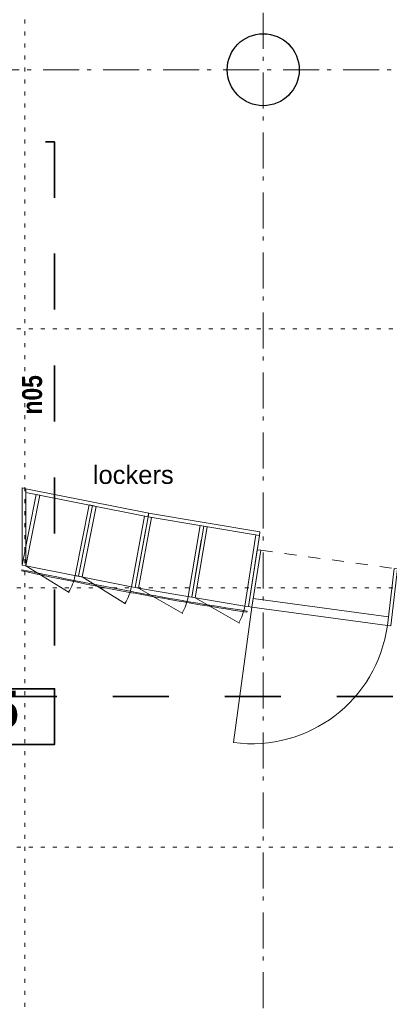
# Model space of a CAD drawing. Header units: millimetres. Extents: x 18442 to 242186, y -49554 to 63508.
# Tile 93 of 175: x 219150 to 221716, y -32851 to -26011. Entities that reach past the tile are written whole.
import ezdxf
from ezdxf.enums import TextEntityAlignment as Align

# ---------------------------------------------------------------- set-up
doc = ezdxf.new("R2010")
doc.units = ezdxf.units.MM
doc.header["$LTSCALE"] = 400
doc.header["$PDMODE"] = 1
doc.header["$PDSIZE"] = 15
for name, pattern in [('STYLE_01', [0.416641, 0.208282, -0.208359]), ('STYLE_05', [0.208282, 0.069427, -0.138855]), ('STYLE_06', [1.041641, 0.625, -0.208282, 0.069427, -0.138931]), ('STYLE_22', [1.944444, 0.972222, -0.972222])]:
    doc.linetypes.add(name, pattern=pattern)
for name, color, linetype, lineweight in [('1800_GRID', 9, 'STYLE_01', 9), ('Buitenkozijnen', 140, 'Continuous', 15), ('Fragmentaanduiding', 1, 'STYLE_22', 35), ('Kozijnmerken', 43, 'Continuous', 9), ('mat-beton (ihwg)', 5, 'Continuous', 25), ('mat-scheidingswand-horizontaal', 5, 'Continuous', 25), ('None', 7, 'Continuous', 9), ('Wijzigingspijlen', 43, 'Continuous', 9)]:
    doc.layers.add(name, color=color, linetype=linetype, lineweight=lineweight)
doc.layers.get('Kozijnmerken').off()
doc.styles.add('Arial', font='arial.ttf', dxfattribs={"height": 176.388889})
doc.styles.add('Arial (bold)', font='arialbd.ttf', dxfattribs={"height": 132.291667})
doc.styles.add('Arial Narrow (bold)', font='ARIALNB.TTF', dxfattribs={"height": 172.861111})
doc.styles.get("Standard").update_dxf_attribs({"font": 'arial.ttf'})

# ---------------------------------------------------------------- blocks, each defined once
blk = doc.blocks.new('Kolom O 500')
at = {"layer": 'mat-beton (ihwg)', "lineweight": 25}
blk.add_circle((0, 0), 250, dxfattribs=at)
blk = doc.blocks.new('Kozijnmerk 50')
at = {"layer": 'None', "color": 43, "style": 'Arial Narrow (bold)'}
blk.add_attdef('merk', text='', height=138.3, dxfattribs=at).set_placement((0, 0), align=Align.MIDDLE_CENTER)
blk = doc.blocks.new('Fragment')
at = {"layer": 'Fragmentaanduiding', "linetype": 'Continuous', "lineweight": 35}
blk.add_lwpolyline([(-774.2, 197), (838.3, 197), (838.3, -189.7), (-774.2, -189.7)], close=True, dxfattribs=at)
at = {"layer": 'Fragmentaanduiding', "insert": (-706.6, 182.3), "char_height": 254, "attachment_point": 1, "style": 'Arial Narrow (bold)'}
blk.add_mtext('zie UV-', dxfattribs=at)
at = {"layer": 'Fragmentaanduiding', "style": 'Arial Narrow (bold)'}
blk.add_attdef('Fragment', text='', height=254, dxfattribs=at).set_placement((183.3, 182.3), align=Align.TOP_LEFT)
at = {"layer": 'None', "color": 0, "flags": 1}
blk.add_attdef('Detail', (-774.2, -646.9), '', height=254, dxfattribs=at)
blk = doc.blocks.new('Wijzigingspijl')
at = {"layer": 'None', "linetype": 'Continuous', "lineweight": 5}
blk.add_point((0, 0), dxfattribs=at)
at = {"layer": 'Wijzigingspijlen', "color": 1, "linetype": 'Continuous', "lineweight": 35}
blk.add_lwpolyline([(-82.5, -1485), (-247.5, -1485), (0, -1732.5), (247.5, -1485), (82.5, -1485), (82.5, -866.25), (-82.5, -866.25)], close=True, dxfattribs=at)
at = {"layer": 'Wijzigingspijlen', "color": 8, "insert": (0, -1271.25), "char_height": 105.833, "attachment_point": 5, "rotation": 90, "style": 'Arial (bold)'}
blk.add_mtext('GEWIJZIGD', dxfattribs=at)
blk = doc.blocks.new('*U2184')
at = {"layer": 'None', "color": 9, "linetype": 'Continuous', "lineweight": 5}
for p, q in [((40628.2, -23313.4), (40555.8, -23706.8)), ((39768.9, -23591), (39770.6, -23583.2)), ((40543.7, -23745.3), (40545.1, -23737.4)), ((41240.9, -24783.6), (41368.2, -23843.7))]:
    blk.add_line(p, q, dxfattribs=at)
at = {"layer": 'None', "lineweight": 9}
blk.add_line((40949.7, -23773.4), (41016.3, -23379), dxfattribs=at)
at = {"layer": 'None', "color": 8, "linetype": 'STYLE_01', "lineweight": 5}
blk.add_line((41429.1, -23448.4), (42354.6, -23573.8), dxfattribs=at)
at = {"layer": 'None', "color": 8, "lineweight": 5}
for p, q in [((39797.4, -23555.9), (40098.7, -23741.7)), ((39797.4, -23555.9), (40531.3, -23701.9)), ((40188.6, -23633.8), (40490, -23819.5)), ((40580.5, -23711), (40887.1, -23888)), ((40580.5, -23711), (41318.8, -23835.8)), ((40974.3, -23777.6), (41280.9, -23954.6))]:
    blk.add_line(p, q, dxfattribs=at)
at = {"layer": 'None', "color": 8, "linetype": 'Continuous', "lineweight": 5}
for p, q in [((40553.5, -23747.1), (40555, -23739.2)), ((41332.5, -23878.7), (41333.7, -23870.8))]:
    blk.add_line(p, q, dxfattribs=at)
at = {"layer": 'None', "color": 43, "linetype": 'Continuous', "lineweight": 9}
for points in [[(39772.4, -23015.6), (39797.4, -23020.6), (39797.4, -23555.9), (39772.4, -23550.9)], [(41404.4, -23444.6), (41429.1, -23448.4), (41368.2, -23843.7), (41343.5, -23839.9)], [(42354.6, -23573.8), (42379.4, -23576.7), (42332.9, -23974), (42308.1, -23971)], [(41377.3, -23784.4), (41368.2, -23843.7), (42308.1, -23971), (42315.1, -23911.4)]]:
    blk.add_lwpolyline(points, close=True, dxfattribs=at)
at = {"layer": 'None', "color": 43, "lineweight": 9}
blk.add_lwpolyline([(39796.8, -23020.5), (40651.2, -23190.5), (40646.3, -23215), (39796.8, -23046)], dxfattribs=at)
for points in [[(39870.5, -23060.6), (39895, -23065.5), (39797.4, -23555.9), (39772.9, -23551)], [(40237.2, -23133.5), (40261.7, -23138.4), (40164.1, -23628.9), (40139.6, -23624)], [(40286.3, -23143.3), (40261.7, -23138.4), (40164.1, -23628.9), (40188.6, -23633.8)], [(40646.3, -23215), (40621.7, -23210.4), (40531.3, -23702.3), (40555.8, -23706.8)], [(40646.3, -23215), (40670.9, -23219.5), (40580.4, -23711.3), (40555.8, -23706.8)], [(40646.3, -23215), (40650.5, -23190.3), (41423.5, -23320.6), (41419.7, -23345.4)], [(41008.3, -23276.1), (41033, -23280.3), (40949.7, -23773.4), (40925, -23769.2)], [(41057.6, -23284.5), (41033, -23280.3), (40949.6, -23773.4), (40974.3, -23777.6)], [(41419.7, -23345.4), (41395, -23341.5), (41318.8, -23835.8), (41343.5, -23839.6)]]:
    blk.add_lwpolyline(points, close=True, dxfattribs=at)
at = {"layer": 'None', "color": 9, "linetype": 'Continuous', "lineweight": 5}
for centre, radius, start, end in [((45524.1, 3300), 27500, 257.91997, 259.56592), ((45524.1, 3300), 27492, 257.91997, 259.56592), ((41368.2, -23843.7), 948.5, 262.28487, 352.28487)]:
    blk.add_arc(centre, radius, start, end, dxfattribs=at)
at = {"layer": 'None', "color": 8, "lineweight": 5}
for centre, start, end in [((39797.4, -23555.9), 328.34709, 348.74989), ((40188.6, -23633.8), 328.34709, 348.74989), ((40580.5, -23711), 330, 350.40279), ((40974.3, -23777.6), 330, 350.40279)]:
    blk.add_arc(centre, 349.4, start, end, dxfattribs=at)
at = {"layer": 'None', "color": 8, "linetype": 'Continuous', "lineweight": 5}
for radius in [27500, 27492]:
    blk.add_arc((45524.1, 3300), radius, 259.58676, 261.23271, dxfattribs=at)
at = {"layer": 'None', "color": 9, "linetype": 'Continuous', "lineweight": 5}
for p in [(39764, -23590), (40548.6, -23746.2)]:
    blk.add_point(p, dxfattribs=at)
at = {"layer": 'Buitenkozijnen', "color": 7}
blk.add_blockref('Kolom O 500', (41446.1, -20110), dxfattribs=at)
at = {"layer": 'None', "insert": (40262.7, -22860.3), "char_height": 127, "attachment_point": 1, "style": 'Arial'}
blk.add_mtext('lockers', dxfattribs=at)
blk = doc.blocks.new('*U2426')
at = {"layer": '1800_GRID', "color": 43, "linetype": 'STYLE_05', "lineweight": 9}
for p, q in [((59591.1, -21910), (29270.1, -21910)), ((59591.1, -23710), (29270.1, -23710)), ((59591.1, -25510), (29270.1, -25510))]:
    blk.add_line(p, q, dxfattribs=at)
blk = doc.blocks.new('*U2429')
at = {"layer": '1800_GRID', "color": 7}
blk.add_blockref('*U2426', (0, 0), dxfattribs=at)
blk = doc.blocks.new('*U2430')
at = {"layer": '1800_GRID', "color": 43, "linetype": 'STYLE_05', "lineweight": 9}
blk.add_line((39791.1, -36784.4), (39791.1, -4384.4), dxfattribs=at)
blk = doc.blocks.new('*U2434')
at = {"layer": '1800_GRID', "color": 43, "linetype": 'STYLE_05', "lineweight": 9}
for p, q in [((39791.1, -36784.4), (39791.1, -4384.4)), ((59591.1, -21910), (29270.1, -21910)), ((59591.1, -23710), (29270.1, -23710)), ((59591.1, -25510), (29270.1, -25510))]:
    blk.add_line(p, q, dxfattribs=at)

msp = doc.modelspace()

# ---------------------------------------------------------------- linework, layer by layer
at = {"layer": 'Fragmentaanduiding', "lineweight": 35}
for points in [[(214690.7849, -19761.96424), (228741.7849, -19761.96424), (228741.7849, -30711.96424), (214690.7849, -30711.96424)], [(215440.7849, -26858.38115), (219391.7849, -26858.38115), (219391.7849, -30658.38115), (215440.7849, -30658.38115)]]:
    msp.add_lwpolyline(points, close=True, dxfattribs=at)
at = {"layer": 'None', "color": 43, "linetype": 'STYLE_06', "lineweight": 9}
for p, q in [((220840.7849, -42878.38115), (220840.7849, -10632.74729)), ((241644.72553, -26358.38115), (207924.8249, -26358.38115))]:
    msp.add_line(p, q, dxfattribs=at)

# ---------------------------------------------------------------- block references
at = {"layer": '1800_GRID', "color": 7}
for name in ['*U2434', '*U2430', '*U2429']:
    msp.add_blockref(name, (179394.72553, -6248.38115), dxfattribs=at)
at = {"layer": 'Buitenkozijnen', "color": 7}
msp.add_blockref('Kolom O 500', (220840.7849, -26358.38115), dxfattribs=at)
at = {"layer": 'Fragmentaanduiding', "color": 7}
msp.add_blockref('Fragment', (218553.44535, -30855.353), dxfattribs=at).add_auto_attribs({'Fragment': '4.5'})
at = {"layer": 'Kozijnmerken', "color": 7, "rotation": 90}
msp.add_blockref('Kozijnmerk 50', (219235.81161, -28616.6277), dxfattribs=at).add_auto_attribs({'merk': 'n05'})
at = {"layer": 'mat-scheidingswand-horizontaal', "color": 7, "rotation": 30.00000000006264}
msp.add_blockref('Wijzigingspijl', (218131.7849, -31138.86232), dxfattribs=at)
at = {"layer": 'None', "color": 7}
msp.add_blockref('*U2184', (179394.72553, -6248.38115), dxfattribs=at)

doc.saveas('drawing.dxf')
